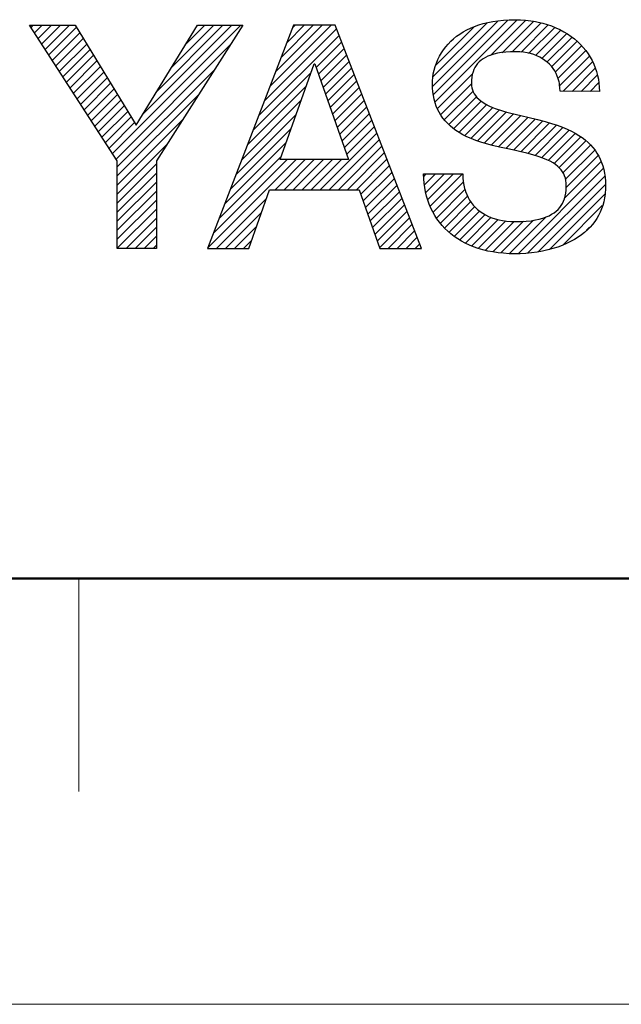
# Model space of a CAD drawing. Header units: millimetres. Extents: x 0 to 1071, y 0 to 742.
# Tile 17 of 127: x 397 to 432, y 0 to 58. Entities that reach past the tile are written whole.
import ezdxf

# ---------------------------------------------------------------- set-up
doc = ezdxf.new("R2010")
doc.units = ezdxf.units.MM
doc.header["$LTSCALE"] = 0.454724
doc.layers.add('NoLayerName_001', color=7, linetype='Continuous')

msp = doc.modelspace()

# ---------------------------------------------------------------- linework, layer by layer
at = {"layer": 'NoLayerName_001', "color": 7, "linetype": 'Continuous', "lineweight": 25}
for p, q in [((397.1038, 57.4997), (399.785, 57.4997)), ((402.2532, 49.5327), (397.1038, 57.4997)), ((397.1892, 57.3675), (397.3214, 57.4997)), ((397.3974, 57.0454), (397.8517, 57.4997)), ((397.6056, 56.7233), (398.382, 57.4997)), ((397.8138, 56.4012), (398.9124, 57.4997)), ((398.0221, 56.079), (399.4427, 57.4997)), ((398.2303, 55.7569), (399.8562, 57.3828)), ((399.785, 57.4997), (403.3623, 51.6243)), ((401.9779, 49.9586), (409.5162, 57.4969)), ((403.3623, 51.6243), (406.9566, 57.4984)), ((403.755, 52.266), (408.9862, 57.4972)), ((409.629, 57.4969), (404.55, 49.5401)), ((404.5911, 53.6324), (408.4562, 57.4975)), ((405.4271, 54.9988), (407.9262, 57.4979)), ((406.2632, 56.3652), (407.3961, 57.4982)), ((406.9566, 57.4984), (409.629, 57.4969)), ((412.6117, 57.4969), (407.5515, 44.392)), ((410.8894, 53.0365), (415.1389, 57.2859)), ((411.223, 53.9004), (414.8196, 57.497)), ((411.5566, 54.7644), (414.2892, 57.4969)), ((411.8902, 55.6283), (413.7588, 57.4969)), ((412.2238, 56.4922), (413.2285, 57.4969)), ((412.5574, 57.3561), (412.6981, 57.4969)), ((415.0573, 57.497), (412.6117, 57.4969)), ((420.12, 44.3935), (415.0573, 57.497)), ((420.7688, 53.9003), (424.6269, 57.7584)), ((420.7957, 54.4575), (423.9713, 57.6331)), ((420.8155, 53.4166), (425.1932, 57.7943)), ((420.9253, 52.9961), (425.743, 57.8138)), ((420.9622, 55.1543), (423.2066, 57.3987)), ((424.1839, 55.7244), (426.2374, 57.7778)), ((424.8666, 55.8767), (426.716, 57.7261)), ((425.4539, 55.9337), (427.1512, 57.631)), ((425.9694, 55.9189), (427.5615, 57.511)), ((426.4171, 55.8362), (427.945, 57.3641)), ((398.4385, 55.4348), (400.0569, 57.0532)), ((398.6467, 55.1126), (400.2576, 56.7236)), ((410.5559, 52.1726), (415.2867, 56.9034)), ((426.8282, 55.717), (428.3098, 57.1986)), ((427.1887, 55.5472), (428.6425, 57.001)), ((427.4937, 55.3218), (428.9631, 56.7912)), ((398.8549, 54.7905), (400.4583, 56.3939)), ((402.1861, 49.6365), (408.892, 56.3424)), ((413.9348, 55.0212), (415.4345, 56.5209)), ((414.073, 54.629), (415.5823, 56.1383)), ((427.7615, 55.0593), (429.2469, 56.5448)), ((427.9845, 54.752), (429.5224, 56.2899)), ((399.0631, 54.4684), (400.659, 56.0643)), ((399.2713, 54.1463), (400.8597, 55.7347)), ((414.2111, 54.2369), (415.7301, 55.7558)), ((428.1349, 54.3721), (429.7566, 55.9938)), ((428.2258, 53.9327), (429.9817, 55.6885)), ((399.4795, 53.8241), (401.0604, 55.405)), ((399.6877, 53.502), (401.2611, 55.0754)), ((411.8202, 49.6102), (413.811, 55.238)), ((413.811, 55.238), (413.8584, 55.238)), ((413.8584, 55.238), (415.8411, 49.6102)), ((414.3493, 53.8447), (415.8779, 55.3733)), ((414.4874, 53.4525), (416.0256, 54.9907)), ((428.439, 53.6155), (430.1626, 55.3391)), ((428.9686, 53.6148), (430.3259, 54.9721)), ((399.8959, 53.1799), (401.4618, 54.7458)), ((400.1041, 52.8577), (401.6625, 54.4161)), ((402.2532, 49.1732), (407.956, 54.8761)), ((410.2223, 51.3087), (413.6246, 54.711)), ((414.6256, 53.0604), (416.1734, 54.6082)), ((421.0604, 52.6009), (423.1306, 54.6711)), ((429.4982, 53.614), (430.4458, 54.5617)), ((400.3123, 52.5356), (401.8632, 54.0865)), ((409.8887, 50.4448), (413.3343, 53.8904)), ((414.7638, 52.6682), (416.3212, 54.2257)), ((414.9019, 52.276), (416.469, 53.8431)), ((421.2502, 52.2603), (423.0545, 54.0646)), ((430.0277, 53.6133), (430.525, 54.1105)), ((400.5205, 52.2135), (402.0639, 53.7569)), ((400.7287, 51.8914), (402.2646, 53.4273)), ((402.2532, 48.6429), (407.02, 53.4098)), ((415.0401, 51.8839), (416.6168, 53.4606)), ((421.4728, 51.9526), (423.1484, 53.6283)), ((421.7215, 51.671), (423.35, 53.2995)), ((430.5573, 53.6125), (430.5705, 53.6257)), ((400.9369, 51.5692), (402.4653, 53.0976)), ((401.1451, 51.2471), (402.666, 52.768)), ((409.5551, 49.5809), (413.044, 53.0698)), ((415.1783, 51.4917), (416.7646, 53.0781)), ((415.3164, 51.0995), (416.9124, 52.6956)), ((422.0151, 51.4343), (423.6234, 53.0426)), ((422.3175, 51.2064), (423.9539, 52.8427)), ((422.6674, 51.0259), (424.3123, 52.6708)), ((401.3533, 50.925), (402.8667, 52.4384)), ((401.5615, 50.6029), (403.0674, 52.1087)), ((409.2215, 48.7169), (412.7537, 52.2491)), ((415.4546, 50.7074), (417.0602, 52.313)), ((423.0175, 50.8456), (424.7003, 52.5284)), ((423.4103, 50.7081), (425.1103, 52.4082)), ((423.8031, 50.5706), (425.5316, 52.2991)), ((424.2221, 50.4593), (425.9568, 52.194)), ((424.6496, 50.3565), (426.3832, 52.09)), ((401.7697, 50.2807), (403.2681, 51.7791)), ((402.2532, 48.1126), (406.084, 51.9434)), ((415.5927, 50.3152), (417.208, 51.9305)), ((415.7309, 49.923), (417.3558, 51.548)), ((425.0786, 50.2552), (426.806, 51.9826)), ((425.5187, 50.1649), (427.2253, 51.8715)), ((425.9479, 50.0637), (427.6446, 51.7605)), ((426.3726, 49.9581), (428.0432, 51.6288)), ((426.795, 49.8501), (428.4305, 51.4857)), ((408.8879, 47.853), (412.4634, 51.4285)), ((414.1779, 47.8397), (417.5036, 51.1654)), ((427.1805, 49.7054), (428.8041, 51.3289)), ((427.5647, 49.5593), (429.1495, 51.144)), ((427.8954, 49.3596), (429.4805, 50.9447)), ((402.2532, 47.5822), (405.148, 50.4771)), ((408.5543, 46.9891), (412.1731, 50.6079)), ((414.7083, 47.8397), (417.6514, 50.7829)), ((415.2386, 47.8397), (417.7992, 50.4004)), ((428.1907, 49.1245), (429.7782, 50.7121)), ((428.4271, 48.8306), (430.0516, 50.4551)), ((408.2207, 46.1252), (411.8828, 49.7873)), ((415.7689, 47.8397), (417.947, 50.0178)), ((428.578, 48.4512), (430.2962, 50.1695)), ((428.6199, 47.9628), (430.4975, 49.8404)), ((402.2532, 44.3917), (402.2532, 49.5327)), ((402.2532, 47.0519), (404.55, 49.3487)), ((404.55, 49.5401), (404.55, 44.3917)), ((407.5536, 44.3973), (412.7664, 49.6102)), ((407.8872, 45.2613), (412.2361, 49.6102)), ((411.5263, 47.8397), (413.2968, 49.6102)), ((415.8411, 49.6102), (411.8202, 49.6102)), ((412.0566, 47.8397), (413.8271, 49.6102)), ((412.587, 47.8397), (414.3574, 49.6102)), ((413.1173, 47.8397), (414.8878, 49.6102)), ((413.6476, 47.8397), (415.4181, 49.6102)), ((416.2993, 47.8397), (418.0948, 49.6353)), ((416.5599, 47.5701), (418.2426, 49.2528)), ((428.5069, 47.3195), (430.6778, 49.4904)), ((402.2532, 46.5216), (404.55, 48.8183)), ((416.6981, 47.1779), (418.3904, 48.8702)), ((420.252, 48.6105), (420.4065, 48.765)), ((420.3028, 48.131), (420.9368, 48.765)), ((420.3706, 47.6684), (421.4672, 48.765)), ((420.4949, 47.2624), (421.9975, 48.765)), ((420.626, 46.8632), (422.5278, 48.765)), ((425.7967, 44.0789), (430.7968, 49.0791)), ((426.3721, 44.124), (430.8811, 48.633)), ((402.2532, 45.9913), (404.55, 48.288)), ((416.8362, 46.7857), (418.5382, 48.4877)), ((416.9744, 46.3935), (418.686, 48.1052)), ((420.8115, 46.5184), (422.5931, 48.2999)), ((426.9695, 44.191), (430.9234, 48.145)), ((402.2532, 45.4609), (404.55, 47.7577)), ((409.9743, 44.392), (411.1938, 47.8397)), ((411.1938, 47.8397), (416.4649, 47.8397)), ((416.4649, 47.8397), (417.6789, 44.3935)), ((417.1125, 46.0014), (418.8338, 47.7226)), ((420.998, 46.1745), (422.6743, 47.8508)), ((421.2344, 45.8806), (422.8189, 47.465)), ((427.641, 44.3322), (430.9014, 47.5926)), ((402.2532, 44.9306), (404.55, 47.2274)), ((408.0785, 44.392), (411.0118, 47.3252)), ((417.2507, 45.6092), (418.9816, 47.3401)), ((417.3888, 45.217), (419.1294, 46.9576)), ((421.4708, 45.5867), (423.0228, 47.1386)), ((421.7546, 45.3401), (423.2616, 46.8472)), ((428.4371, 44.598), (430.7425, 46.9034)), ((402.2532, 44.4003), (404.55, 46.697)), ((408.6089, 44.392), (410.7215, 46.5046)), ((417.527, 44.8248), (419.2772, 46.575)), ((422.0396, 45.0948), (423.5315, 46.5867)), ((422.3684, 44.8933), (423.8641, 46.389)), ((402.775, 44.3917), (404.55, 46.1667)), ((409.1392, 44.392), (410.4313, 45.6841)), ((417.6651, 44.4326), (419.425, 46.1925)), ((418.1564, 44.3935), (419.5728, 45.81)), ((422.7023, 44.6969), (424.2242, 46.2187)), ((423.0759, 44.5401), (424.6227, 46.0869)), ((423.4606, 44.3945), (425.0792, 46.0131)), ((423.8799, 44.2834), (425.5605, 45.964)), ((424.3189, 44.1921), (426.1212, 45.9944)), ((424.786, 44.1289), (426.7074, 46.0503)), ((425.2845, 44.097), (427.4358, 46.2484)), ((403.3053, 44.3917), (404.55, 45.6364)), ((403.8356, 44.3917), (404.55, 45.106)), ((418.6867, 44.3935), (419.7206, 45.4274)), ((429.8034, 45.434), (429.9991, 45.6297)), ((404.366, 44.3917), (404.55, 44.5757)), ((409.6695, 44.392), (410.141, 44.8635)), ((419.217, 44.3935), (419.8684, 45.0449)), ((419.7474, 44.3935), (420.0162, 44.6624)), ((404.55, 44.3917), (402.2532, 44.3917)), ((407.5515, 44.392), (409.9743, 44.392)), ((417.6789, 44.3935), (420.12, 44.3935))]:
    msp.add_line(p, q, dxfattribs=at)
at = {"layer": 'NoLayerName_001', "color": 7, "linetype": 'Continuous', "lineweight": 50}
msp.add_line((1025, 25), (62.5, 25), dxfattribs=at)
at = {"layer": 'NoLayerName_001', "color": 2, "linetype": 'Continuous', "lineweight": 13}
msp.add_line((400, 25), (400, 12.5), dxfattribs=at)
at = {"layer": 'NoLayerName_001', "color": 7, "linetype": 'Continuous', "lineweight": 13}
msp.add_line((1050, 0), (0, 0), dxfattribs=at)
at = {"layer": 'NoLayerName_001', "color": 7, "linetype": 'Continuous', "lineweight": 25}
for points in [[(420.761, 54.0745), (420.7657, 54.2284), (420.7844, 54.4301), (420.8175, 54.6399), (420.8646, 54.8525), (420.9253, 55.0646), (420.999, 55.2735), (421.085, 55.4775), (421.183, 55.6755), (421.2926, 55.8665), (421.4133, 56.0502), (421.5451, 56.226), (421.6877, 56.3938), (421.8413, 56.5534), (422.0057, 56.7046), (422.1812, 56.8474), (422.3679, 56.9815), (422.5662, 57.1068), (422.7763, 57.2232), (422.9986, 57.3304), (423.2335, 57.4281), (423.4816, 57.516), (423.7432, 57.5939), (424.019, 57.6612), (424.3095, 57.7175), (424.6152, 57.7623), (424.9369, 57.795), (425.2751, 57.8152), (425.6303, 57.822), (425.9389, 57.8151), (426.241, 57.7946), (426.536, 57.7607), (426.8236, 57.7138), (426.9665, 57.6851), (427.242, 57.6193), (427.5088, 57.5413), (427.7666, 57.4516), (428.0149, 57.3507), (428.2533, 57.2388), (428.4816, 57.1166), (428.6993, 56.9844), (428.9061, 56.8426), (429.1018, 56.6918), (429.2861, 56.5324), (429.4588, 56.3648), (429.6196, 56.1895), (429.7685, 56.0069), (429.9052, 55.8173), (430.0295, 55.6212), (430.1414, 55.4189), (430.2407, 55.2107), (430.3273, 54.997), (430.4011, 54.778), (430.4618, 54.554), (430.5095, 54.3252), (430.5438, 54.0919), (430.5646, 53.8543), (430.5717, 53.6125), (428.2619, 53.6158), (428.2552, 53.8122), (428.2353, 54.0001), (428.2204, 54.0909), (428.2024, 54.1797), (428.1571, 54.3511), (428.0997, 54.5144), (428.0306, 54.6697), (427.95, 54.8171), (427.8578, 54.9566), (427.7544, 55.0883), (427.6396, 55.2121), (427.5135, 55.3276), (427.3761, 55.4347), (427.2275, 55.533), (427.0676, 55.622), (426.8967, 55.7012), (426.715, 55.7701), (426.523, 55.828), (426.321, 55.8743), (426.1097, 55.9084), (425.8899, 55.9296), (425.6625, 55.9376), (425.644, 55.9376), (425.3567, 55.9322), (425.0707, 55.9147), (424.8136, 55.886), (424.5828, 55.8474), (424.3756, 55.7996), (424.1896, 55.7434), (424.0229, 55.6794), (423.8734, 55.608), (423.7396, 55.5293), (423.6198, 55.4434), (423.513, 55.3501), (423.4641, 55.3004), (423.4181, 55.2488), (423.3348, 55.1398), (423.2624, 55.0222), (423.2006, 54.8952), (423.1491, 54.7577), (423.1081, 54.6085), (423.078, 54.4461), (423.0593, 54.2687), (423.0528, 54.0745), (423.0597, 53.9441), (423.0798, 53.8194), (423.1129, 53.6997), (423.159, 53.5842), (423.2183, 53.4724), (423.2915, 53.3635), (423.3794, 53.2574), (423.4829, 53.1537), (423.6035, 53.0523), (423.7423, 52.9533), (423.901, 52.8567), (424.0811, 52.7628), (424.2842, 52.6718), (424.5122, 52.5841), (424.7671, 52.4998), (425.0524, 52.4182), (425.3782, 52.3359), (425.379, 52.3358), (425.6303, 52.2736), (426.0399, 52.1702), (426.3642, 52.093), (426.9412, 51.9546), (427.3842, 51.8398), (427.7623, 51.7306), (428.0973, 51.6218), (428.3992, 51.5111), (428.6737, 51.3972), (428.9247, 51.2794), (429.1549, 51.1573), (429.3663, 51.0305), (429.5607, 50.8989), (429.7394, 50.762), (429.9034, 50.6197), (430.0538, 50.4717), (430.1912, 50.3176), (430.3164, 50.1569), (430.4297, 49.9893), (430.5315, 49.8142), (430.622, 49.6311), (430.7013, 49.4393), (430.7693, 49.238), (430.8259, 49.0267), (430.8707, 48.8044), (430.9034, 48.5707), (430.9235, 48.3249), (430.9303, 48.066), (430.9234, 47.8188), (430.9149, 47.6987), (430.9031, 47.5809), (430.8698, 47.3521), (430.824, 47.1319), (430.7658, 46.9199), (430.6955, 46.7156), (430.6133, 46.5188), (430.5191, 46.329), (430.4129, 46.146), (430.2947, 45.9695), (430.1641, 45.7995), (430.021, 45.6358), (429.8652, 45.4783), (429.6962, 45.3273), (429.5138, 45.1826), (429.3176, 45.0447), (429.1073, 44.9137), (428.8827, 44.79), (428.6437, 44.6741), (428.3902, 44.5664), (428.1222, 44.4676), (427.8403, 44.3783), (427.5449, 44.2991), (427.237, 44.2308), (426.918, 44.1741), (426.5896, 44.1296), (426.2542, 44.0979), (425.9146, 44.0797), (425.6303, 44.0749), (425.28, 44.0817), (424.9431, 44.102), (424.6192, 44.1351), (424.3082, 44.1807), (424.0097, 44.2382), (423.7234, 44.3073), (423.4492, 44.3877), (423.1868, 44.4788), (422.936, 44.5805), (422.6967, 44.6924), (422.4685, 44.8141), (422.2514, 44.9456), (422.0452, 45.0866), (421.8497, 45.2369), (421.6649, 45.3963), (421.4908, 45.5647), (421.3273, 45.742), (421.1746, 45.928), (421.0326, 46.1226), (420.9016, 46.3256), (420.7818, 46.5369)], [(420.7818, 46.5369), (420.6733, 46.7561), (420.5763, 46.9832), (420.4913, 47.2176), (420.4184, 47.4591), (420.358, 47.7072), (420.3104, 47.9613), (420.2759, 48.2208), (420.2547, 48.4849), (420.2472, 48.7529), (420.2472, 48.765), (422.5474, 48.765), (422.5542, 48.537), (422.5743, 48.32), (422.607, 48.1135), (422.6519, 47.9172), (422.6788, 47.8226), (422.7087, 47.7305), (422.7768, 47.5536), (422.8561, 47.386), (422.9463, 47.2274), (423.0474, 47.0776), (423.1592, 46.9365), (423.2819, 46.8039), (423.4155, 46.6799), (423.5601, 46.5645), (423.7158, 46.458), (423.8829, 46.3605), (424.0613, 46.2725), (424.2511, 46.1943), (424.4522, 46.1265), (424.6645, 46.0696), (424.8878, 46.0242), (425.1215, 45.9908), (425.3651, 45.9702), (425.6178, 45.9627), (425.6303, 45.9627), (425.9677, 45.9693), (426.2755, 45.9885), (426.5557, 46.0191), (426.8104, 46.0602), (427.0415, 46.1107), (427.2511, 46.1701), (427.4407, 46.2376), (427.612, 46.3128), (427.7666, 46.3952), (427.838, 46.4391), (427.9057, 46.4847), (428.03, 46.5809), (428.1409, 46.6837), (428.2391, 46.7935), (428.3256, 46.9104), (428.4009, 47.0352), (428.4654, 47.1685), (428.5194, 47.3112), (428.5628, 47.4645), (428.5955, 47.6297), (428.617, 47.8085), (428.6269, 48.003), (428.6275, 48.066), (428.6211, 48.2293), (428.6022, 48.3791), (428.5716, 48.518), (428.5292, 48.6478), (428.4749, 48.7703), (428.443, 48.8293), (428.4079, 48.8869), (428.328, 48.998), (428.2338, 49.1046), (428.1239, 49.2079), (427.9962, 49.3084), (427.8481, 49.4071), (427.6765, 49.5043), (427.4778, 49.6006), (427.2474, 49.6966), (426.9797, 49.7927), (426.668, 49.8897), (426.3035, 49.9882), (425.8749, 50.0895), (425.6469, 50.1385), (425.203, 50.2295), (424.7044, 50.3348), (424.2939, 50.4312), (423.9324, 50.5274), (423.6065, 50.6265), (423.3092, 50.7296), (423.0364, 50.8374), (422.7855, 50.9502), (422.5543, 51.0681), (422.3412, 51.1912), (422.1449, 51.3197), (421.9641, 51.4535), (421.7981, 51.593), (421.6458, 51.7382), (421.5066, 51.8894), (421.3799, 52.0468), (421.2654, 52.2109), (421.1625, 52.3821), (421.0712, 52.5608), (420.9912, 52.7476), (420.9228, 52.9432), (420.8659, 53.148), (420.8208, 53.363), (420.788, 53.5887), (420.7679, 53.8256), (420.761, 54.0745)]]:
    msp.add_lwpolyline(points, dxfattribs=at)

doc.saveas('drawing.dxf')
